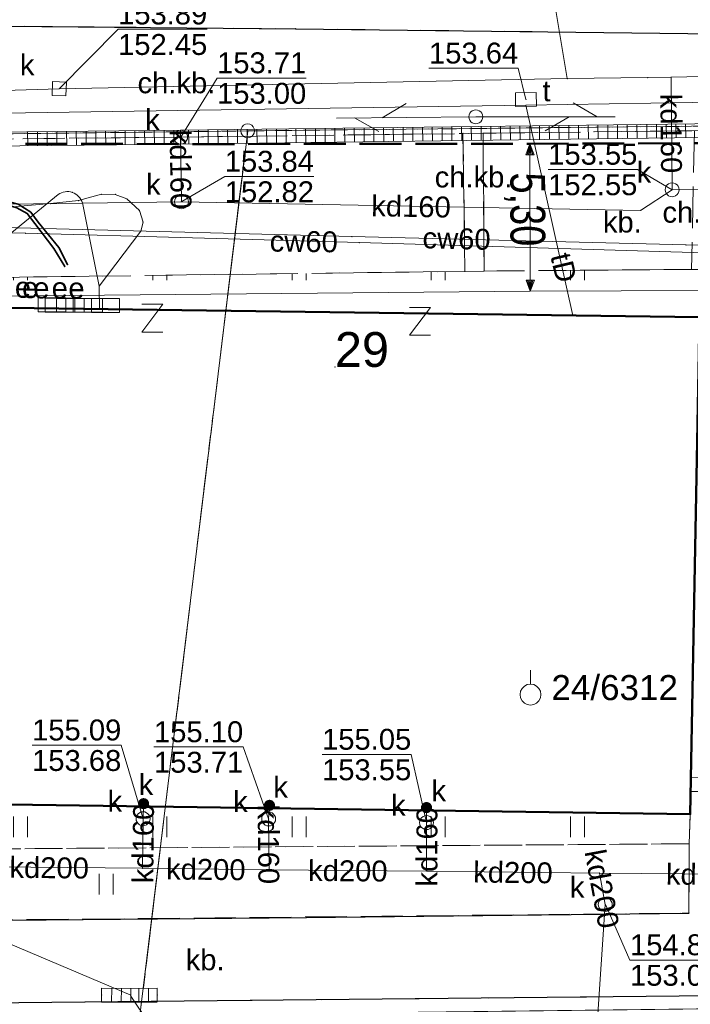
# Model space of a CAD drawing. Header units: metres. Extents: x 6492566 to 6492823, y 5613584 to 5613735.
# Tile 27 of 32: x 6492758 to 6492782, y 5613672 to 5613707. Entities that reach past the tile are written whole.
import ezdxf
from ezdxf.enums import TextEntityAlignment as Align

# ---------------------------------------------------------------- set-up
doc = ezdxf.new("R2010")
doc.units = ezdxf.units.M
for name, pattern in [('L_0_06', [2, 1.5, -0.5]), ('L_0_3D', [0]), ('L_2_17', [0]), ('PRZER1-1', [2, 1, -1]), ('PRZER2-1', [3, 2, -1]), ('PRZER3-1', [4, 3, -1])]:
    doc.linetypes.add(name, pattern=pattern)
doc.layers.get('0').update_dxf_attribs({"linetype": 'CONTINUOUS', "lineweight": 18, "true_color": 0x000000})
for name, color, linetype, lineweight in [('GEPADR', 7, 'CONTINUOUS', 18), ('GEPADR_O', 7, 'CONTINUOUS', 18), ('GEPPGD', 7, 'CONTINUOUS', 18), ('GEPPHC', 7, 'CONTINUOUS', 18), ('GESBLO', 7, 'CONTINUOUS', 18), ('GESBZO', 7, 'CONTINUOUS', 50), ('GESDZI', 7, 'CONTINUOUS', 18), ('GSLKRW', 7, 'CONTINUOUS', 25), ('GSPPPK', 7, 'CONTINUOUS', 18), ('GSPPPK_O', 7, 'CONTINUOUS', 18), ('GSPPRB', 7, 'CONTINUOUS', 18), ('GSSBWI', 7, 'PRZER2-1', 18), ('GSSKOD', 7, 'PRZER2-1', 18), ('GSSKOD_O', 7, 'PRZER2-1', 18), ('GSSOTW', 7, 'PRZER3-1', 18), ('GSSOTW_O', 7, 'PRZER3-1', 18), ('GSSUTR', 7, 'PRZER2-1', 18), ('GULLOB', 7, 'CONTINUOUS', 35), ('GUPISN', 7, 'PRZER1-1', 18), ('GUPIWZ', 7, 'CONTINUOUS', 18), ('GUPIWZ_O', 7, 'CONTINUOUS', 18), ('GUPPRZ', 7, 'CONTINUOUS', 18), ('GUPPRZ_O', 7, 'CONTINUOUS', 18)]:
    doc.layers.add(name, color=color, linetype=linetype, lineweight=lineweight)
for name, color, linetype, lineweight, true_color in [('GESUZY', 7, 'PRZER1-1', 18, 0x008000), ('GULCPR', 7, 'CONTINUOUS', 18, 0xd200d2), ('GULCPR_O', 7, 'CONTINUOUS', 18, 0xd200d2), ('GULEPR', 1, 'CONTINUOUS', 18, 0xff0000), ('GULKDK', 7, 'CONTINUOUS', 18, 0x803300), ('GULKPR', 7, 'CONTINUOUS', 18, 0x803300), ('GULKPR_O', 7, 'CONTINUOUS', 18, 0x803300), ('GULTPR', 7, 'CONTINUOUS', 18, 0xff9100), ('GULTPR_O', 7, 'CONTINUOUS', 18, 0xff9100), ('GUPKSD', 7, 'CONTINUOUS', 18, 0x803300), ('GUPKSD_O', 7, 'CONTINUOUS', 18, 0x803300), ('GUPKUT', 7, 'CONTINUOUS', 18, 0x803300), ('GUPKUT_O', 7, 'CONTINUOUS', 18, 0x803300), ('GUPTLT', 7, 'CONTINUOUS', 18, 0xff9100), ('mpzp_dodatkowe_miary', 7, 'L_0_3D', 18, 0xd2691e), ('mpzp_linia_zabudowy_nieprzekraczalna', 7, 'L_2_17', 18, 0xd2691e), ('mpzp_linie_rozgraniczajace', 7, 'L_0_06', 50, 0xd2691e), ('SUES', 1, 'CONTINUOUS', 18, 0xff0000), ('SUES_O', 1, 'CONTINUOUS', 18, 0xff0000)]:
    doc.layers.add(name, color=color, linetype=linetype, lineweight=lineweight, true_color=true_color)
doc.styles.add('Arial', font='Arial.ttf')
doc.styles.add('GEO-INFO', font='Arial')
doc.linetypes.add('L_2_17_SHX', pattern='A,0,-0.25,[5,mdcp Biasa 06 III 2025.shx,S=0.05,R=0,X=0,Y=0],-0.5,[6,mdcp Biasa 06 III 2025.shx,S=0.05,R=0,X=0,Y=0],-0.5,[7,mdcp Biasa 06 III 2025.shx,S=0.05,R=0,X=0,Y=0],-0.5,[8,mdcp Biasa 06 III 2025.shx,S=0.05,R=0,X=0,Y=0],-0.5,-0.5,-0.5,-0.5,-0.5,-0.25', length=4.5)
pattern_1 = [(90, (6490000, 5610000), (-2.5, 2.5), [0.75, -4.25]), (90, (6490000.5, 5610000), (-2.5, 2.5), [0.75, -4.25])]

# ---------------------------------------------------------------- blocks, each defined once
blk = doc.blocks.new('L_0_3D_1')
at = {"color": 0, "linetype": 'Continuous', "lineweight": 13, "flags": 128}
for points in [[(0, 0), (0.8, 0.3)], [(0, 0), (0.8, 0.2)], [(0, 0), (0.8, 0.1)], [(0, 0), (1.2, 0)], [(0, 0), (0.8, -0.3)], [(0, 0), (0.8, -0.2)], [(0, 0), (0.8, -0.1)], [(0.8, 0.3), (0.8, -0.3)]]:
    blk.add_lwpolyline(points, dxfattribs=at)
blk = doc.blocks.new('L_0_3D_2')
at = {"color": 0, "linetype": 'Continuous', "lineweight": 13, "flags": 128}
for points in [[(0, 0), (0.8, 0.3)], [(0, 0), (0.8, 0.2)], [(0, 0), (0.8, 0.1)], [(1.2, 0), (0, 0)], [(0, 0), (0.8, -0.3)], [(0, 0), (0.8, -0.2)], [(0, 0), (0.8, -0.1)], [(0.8, -0.3), (0.8, 0.3)]]:
    blk.add_lwpolyline(points, dxfattribs=at)
blk = doc.blocks.new('SOPGM')
at = {"color": 0}
blk.add_lwpolyline([(0, 1.75), (0, 0.75)], dxfattribs=at)
blk.add_lwpolyline([(0, 0.75), (0.231763, 0.713292), (0.440839, 0.606763), (0.606763, 0.440839), (0.713292, 0.231763), (0.75, 0), (0.713292, -0.231763), (0.606763, -0.440839), (0.440839, -0.606763), (0.231763, -0.713292), (0, -0.75), (-0.231763, -0.713292), (-0.440839, -0.606763), (-0.606763, -0.440839), (-0.713292, -0.231763), (-0.75, 0), (-0.713292, 0.231763), (-0.606763, 0.440839), (-0.440839, 0.606763), (-0.231763, 0.713292)], close=True, dxfattribs=at)
blk = doc.blocks.new('EPPHC')
at = {"color": 0}
blk.add_lwpolyline([(-0.75, 1), (0.75, 1), (-0.75, -1), (0.75, -1)], dxfattribs=at)
blk = doc.blocks.new('KWADRAT_NIEPRZEZR')
at = {"color": 0}
blk.add_lwpolyline([(-0.5, -0.5), (0.5, -0.5), (0.5, 0.5), (-0.5, 0.5)], close=True, dxfattribs=at)
blk = doc.blocks.new('POINT')
at = {"color": 0}
blk.add_point((0, 0), dxfattribs=at)
blk = doc.blocks.new('PROSTOKAT1_5-1_PELNY')
at = {"color": 0}
blk.add_lwpolyline([(0.75, -0.5), (-0.75, -0.5), (-0.75, 0.5), (0.75, 0.5)], close=True, dxfattribs=at)
blk = doc.blocks.new('OKRAG_PELNY')
at = {"color": 0}
blk.add_lwpolyline([(0, 0.5), (0.12941, 0.482963), (0.25, 0.433013), (0.353553, 0.353553), (0.433013, 0.25), (0.482963, 0.12941), (0.5, 0), (0.482963, -0.12941), (0.433013, -0.25), (0.353553, -0.353553), (0.25, -0.433013), (0.12941, -0.482963), (0, -0.5), (-0.12941, -0.482963), (-0.25, -0.433013), (-0.353553, -0.353553), (-0.433013, -0.25), (-0.482963, -0.12941), (-0.5, 0), (-0.482963, 0.12941), (-0.433013, 0.25), (-0.353553, 0.353553), (-0.25, 0.433013), (-0.12941, 0.482963)], close=True, dxfattribs=at)
blk = doc.blocks.new('SUPT01_1')
at = {"color": 0}
for points in [[(6.982163, 1), (8.714214, 0)], [(0, 0), (10, 0)], [(6.714214, 0), (4.982163, -1)]]:
    blk.add_lwpolyline(points, dxfattribs=at)
blk = doc.blocks.new('KOLO')
blk.add_hatch(color=0).paths.add_polyline_path([(-0.5, 0), (-0.482963, -0.12941), (-0.433013, -0.25), (-0.353553, -0.353553), (-0.25, -0.433013), (-0.12941, -0.482963), (0, -0.5), (0.12941, -0.482963), (0.25, -0.433013), (0.353553, -0.353553), (0.433013, -0.25), (0.482963, -0.12941), (0.5, 0), (0.482963, 0.12941), (0.433013, 0.25), (0.353553, 0.353553), (0.25, 0.433013), (0.12941, 0.482963), (0, 0.5), (-0.12941, 0.482963), (-0.25, 0.433013), (-0.353553, 0.353553), (-0.433013, 0.25), (-0.482963, 0.12941)])
blk = doc.blocks.new('PION_C')
at = {"color": 0}
blk.add_lwpolyline([(0, 0.5), (0, -0.5)], dxfattribs=at)
blk = doc.blocks.new('SPTRW')
at = {"color": 0}
for points in [[(-0.51332, 0.7233), (-0.51332, -0.7767)], [(0.48668, -0.7767), (0.48668, 0.7233)]]:
    blk.add_lwpolyline(points, dxfattribs=at)
blk = doc.blocks.new('BUIB10')
at = {"color": 0}
blk.add_lwpolyline([(0, 0), (0.703058, 0.711133), (-0.008075, 1.414191), (-0.711133, 0.703058)], close=True, dxfattribs=at)
blk = doc.blocks.new('EPPGS')
at = {"color": 0}
blk.add_lwpolyline([(0, 0.5), (0.154508, 0.475528), (0.293893, 0.404508), (0.404508, 0.293893), (0.475528, 0.154508), (0.5, 0), (0.475528, -0.154508), (0.404508, -0.293893), (0.293893, -0.404508), (0.154508, -0.475528), (0, -0.5), (-0.154508, -0.475528), (-0.293893, -0.404508), (-0.404508, -0.293893), (-0.475528, -0.154508), (-0.5, 0), (-0.475528, 0.154508), (-0.404508, 0.293893), (-0.293893, 0.404508), (-0.154508, 0.475528)], close=True, dxfattribs=at)
blk = doc.blocks.new('D_GUPESE1')
at = {"color": 0}
blk.add_lwpolyline([(-0.5, -0.25), (-0.5, 0.25), (0.5, 0.25), (0.5, -0.25)], close=True, dxfattribs=at)

msp = doc.modelspace()

# ---------------------------------------------------------------- hatches: boundary and pattern name
at = {"layer": 'GSSUTR', "linetype": 'Continuous', "lineweight": 18}
h = msp.add_hatch(dxfattribs=at)
h.set_pattern_fill('PTTU04', scale=0.5, style=0)
h.set_pattern_definition(pattern_1)
h.paths.add_polyline_path([(6492782.34, 5613692.78), (6492782.45, 5613697.89), (6492781.85, 5613697.89), (6492774.4, 5613697.83), (6492773.71, 5613697.82), (6492739.87, 5613697.38), (6492739.84, 5613702.39), (6492739.19, 5613702.38), (6492739.26, 5613695.49), (6492740.5, 5613695.46), (6492740.53, 5613696.74), (6492782.137, 5613696.176), (6492782.059, 5613692.073), (6492786.96, 5613692.04), (6492786.66, 5613679.02), (6492787.06, 5613679.01), (6492787.32, 5613692.73)], flags=0)
h = msp.add_hatch(dxfattribs=at)
h.set_pattern_fill('PTTU04', scale=0.5, style=0)
h.set_pattern_definition(pattern_1)
h.paths.add_polyline_path([(6492740.46, 5613678.92), (6492740.56, 5613684.42), (6492739.96, 5613684.43), (6492739.9, 5613676.96), (6492781.76, 5613677.27), (6492781.799, 5613678.331)], flags=0)

# ---------------------------------------------------------------- linework, layer by layer
at = {"layer": 'GESBLO', "color": 7, "linetype": 'Continuous', "lineweight": 18, "elevation": 10.18}
msp.add_lwpolyline([(6492740.53, 5613696.74), (6492782.137, 5613696.176), (6492781.799, 5613678.331), (6492740.46, 5613678.92), (6492740.59, 5613686.32), (6492740.39, 5613686.32), (6492740.41, 5613687.82), (6492740.46, 5613693.23)], close=True, dxfattribs=at)
at = {"layer": 'GESBZO', "color": 7, "linetype": 'Continuous', "lineweight": 50, "elevation": 10.18}
msp.add_lwpolyline([(6492730.54, 5613693.3), (6492740.46, 5613693.23), (6492740.53, 5613696.74), (6492782.137, 5613696.176), (6492781.799, 5613678.331), (6492740.46, 5613678.92), (6492740.59, 5613686.32), (6492740.39, 5613686.32), (6492740.41, 5613687.82), (6492737.39, 5613687.82), (6492737.25, 5613679.08), (6492730.34, 5613679.19)], close=True, dxfattribs=at)
at = {"layer": 'GESDZI', "color": 7, "linetype": 'Continuous', "lineweight": 18, "elevation": 10.22}
msp.add_lwpolyline([(6492712.536, 5613714.767), (6492725.917, 5613714.685), (6492741.368, 5613714.627), (6492753.918, 5613714.581), (6492762.949, 5613714.549), (6492766.656, 5613714.362), (6492778.115, 5613714.246), (6492808.367, 5613714.314), (6492810.011, 5613715.605), (6492811.18, 5613718.894), (6492811.225, 5613714.142), (6492811.34, 5613703.308), (6492795.496, 5613703.173), (6492765.908, 5613702.863), (6492728.986, 5613702.408), (6492725.287, 5613701.965), (6492696.667, 5613701.05)], dxfattribs=at)
for points in [[(6492765.908, 5613702.863), (6492795.496, 5613703.173), (6492792.53, 5613671.46), (6492762.04, 5613671.11)], [(6492728.986, 5613702.408), (6492765.908, 5613702.863), (6492762.04, 5613671.11), (6492758.59, 5613671.09), (6492725.42, 5613670.85)]]:
    msp.add_lwpolyline(points, close=True, dxfattribs=at)
at = {"layer": 'GESUZY', "color": 96, "linetype": 'PRZER1-1', "lineweight": 18, "ltscale": 0.5, "true_color": 0x008000, "elevation": 10.08}
msp.add_lwpolyline([(6492712.536, 5613714.767), (6492725.917, 5613714.685), (6492741.368, 5613714.627), (6492753.918, 5613714.581), (6492762.949, 5613714.549), (6492766.656, 5613714.362), (6492778.115, 5613714.246), (6492808.367, 5613714.314), (6492810.011, 5613715.605), (6492811.18, 5613718.894), (6492811.225, 5613714.142), (6492811.34, 5613703.308), (6492795.496, 5613703.173), (6492765.908, 5613702.863), (6492728.986, 5613702.408), (6492725.287, 5613701.965), (6492696.667, 5613701.05)], dxfattribs=at)
for points in [[(6492765.908, 5613702.863), (6492795.496, 5613703.173), (6492792.53, 5613671.46), (6492762.04, 5613671.11)], [(6492728.986, 5613702.408), (6492765.908, 5613702.863), (6492762.04, 5613671.11), (6492758.59, 5613671.09), (6492725.42, 5613670.85)]]:
    msp.add_lwpolyline(points, close=True, dxfattribs=at)
at = {"layer": 'GSLKRW', "color": 7, "linetype": 'Continuous', "lineweight": 25, "elevation": 10.18}
for points in [[(6492711.18, 5613706.75), (6492718.39, 5613706.8), (6492729.24, 5613706.78), (6492742.9, 5613706.75), (6492767.63, 5613706.53), (6492783.73, 5613706.33), (6492797.15, 5613706.15), (6492808.2, 5613706.21)], [(6492797.15, 5613706.15), (6492796.44, 5613705.86), (6492795.75, 5613705.55), (6492795.02, 5613705.15), (6492794.46, 5613704.79), (6492793.89, 5613704.31), (6492793.35, 5613703.76), (6492792.97, 5613703.17), (6492792.82, 5613702.94), (6492792.66, 5613701.98), (6492792.25, 5613681.05), (6492792.07, 5613671.91), (6492731.61, 5613671.3), (6492726.47, 5613671.25)], [(6492736.89, 5613679.09), (6492736.86, 5613677.64), (6492737, 5613676.91), (6492737.22, 5613676.16), (6492737.76, 5613675.32), (6492738.58, 5613674.71), (6492739.53, 5613674.43), (6492739.97, 5613674.37), (6492768.01, 5613674.62), (6492781.75, 5613674.78)]]:
    msp.add_lwpolyline(points, dxfattribs=at)
at = {"layer": 'GSPPRB', "color": 7, "linetype": 'Continuous', "lineweight": 18}
for p in [(6492767.63, 5613706.53, 10.28), (6492777.383, 5613704.742, 10.28), (6492780.273, 5613704.777, 10.28), (6492781.11, 5613704.79, 10.28), (6492763.5, 5613702.64, 10.28), (6492773.64, 5613702.77, 10.28), (6492774.36, 5613702.78, 10.28), (6492759.101, 5613700.576, 10.28), (6492759.613, 5613700.654, 10.28), (6492760.66, 5613700.59, 10.28), (6492761.15, 5613700.58, 10.28), (6492758.83, 5613700.25, 10.28), (6492759.83, 5613700.36, 10.28), (6492759.971, 5613700.279, 10.28), (6492761.57, 5613700.42, 10.28), (6492757.99, 5613699.9, 10.28), (6492758.12, 5613699.94, 10.28), (6492762.02, 5613700, 10.28), (6492780.02, 5613700.01, 10.28), (6492758.27, 5613699.54, 10.28), (6492758.38, 5613699.59, 10.28), (6492762.15, 5613699.59, 10.28), (6492757.93, 5613699.19, 10.28), (6492762.07, 5613699.26, 10.28), (6492769.65, 5613699.07, 10.28), (6492769.92, 5613698.85, 10.28), (6492781.65, 5613698.77, 10.28), (6492758.95, 5613698.64, 10.28), (6492759.13, 5613698.68, 10.28), (6492759.44, 5613698.06, 10.28), (6492759.34, 5613697.99, 10.28), (6492773.71, 5613697.82, 10.28), (6492774.4, 5613697.83, 10.28), (6492760.575, 5613697.291, 10.28), (6492760.582, 5613696.468, 10.28), (6492777.579, 5613696.238, 10.28), (6492781.799, 5613678.331, 10.28), (6492781.76, 5613677.27, 10.28), (6492762.13, 5613676.39, 10.28), (6492766.68, 5613676.34, 10.28), (6492772.33, 5613676.29, 10.28), (6492778.54, 5613676.22, 10.28), (6492781.75, 5613674.78, 10.28), (6492768.01, 5613674.62, 10.28), (6492760.66, 5613671.84, 10.28), (6492761.71, 5613671.83, 10.28), (6492762.66, 5613671.84, 10.28)]:
    msp.add_point(p, dxfattribs=at)
at = {"layer": 'GSSKOD', "color": 7, "linetype": 'PRZER2-1', "lineweight": 18, "ltscale": 0.5, "elevation": 10.18}
for points in [[(6492742.9, 5613706.75), (6492767.63, 5613706.53), (6492783.73, 5613706.33), (6492784.32, 5613706.14), (6492784.83, 5613705.93), (6492785.44, 5613705.63), (6492785.96, 5613705.3), (6492786.4, 5613704.9), (6492786.78, 5613704.49), (6492787.2, 5613703.78), (6492787.51, 5613703.12), (6492787.51, 5613702.94), (6492786.83, 5613702.93), (6492763.5, 5613702.64), (6492739.19, 5613702.38), (6492739.19, 5613702.56), (6492739.35, 5613703.38), (6492739.57, 5613703.97), (6492739.84, 5613704.48), (6492740.24, 5613705.04), (6492740.71, 5613705.56), (6492741.32, 5613705.98), (6492742.01, 5613706.33)], [(6492773.71, 5613697.82), (6492774.4, 5613697.83), (6492774.36, 5613702.78), (6492773.64, 5613702.77)]]:
    msp.add_lwpolyline(points, close=True, dxfattribs=at)
at = {"layer": 'GSSOTW', "color": 7, "linetype": 'PRZER3-1', "lineweight": 18, "ltscale": 0.5, "elevation": 10.18}
for points in [[(6492739.87, 5613697.38), (6492739.84, 5613702.39), (6492763.5, 5613702.64), (6492773.64, 5613702.77), (6492773.71, 5613697.82)], [(6492774.36, 5613702.78), (6492781.95, 5613702.87), (6492781.85, 5613697.89), (6492774.4, 5613697.83)]]:
    msp.add_lwpolyline(points, close=True, dxfattribs=at)
msp.add_lwpolyline([(6492792.07, 5613671.91), (6492731.61, 5613671.3), (6492731.65, 5613674.97), (6492731.68, 5613677.47), (6492731.7, 5613679.17), (6492736.89, 5613679.09), (6492736.86, 5613677.64), (6492737, 5613676.91), (6492737.22, 5613676.16), (6492737.76, 5613675.32), (6492738.58, 5613674.71), (6492739.53, 5613674.43), (6492739.97, 5613674.37), (6492781.75, 5613674.78), (6492781.76, 5613677.27), (6492781.799, 5613678.331), (6492781.814, 5613679.15)], dxfattribs=at)
at = {"layer": 'GSSUTR', "color": 7, "linetype": 'PRZER2-1', "lineweight": 18, "ltscale": 0.5, "elevation": 10.1}
for points in [[(6492739.84, 5613702.39), (6492739.19, 5613702.38), (6492739.26, 5613695.49), (6492740.5, 5613695.46), (6492740.53, 5613696.74), (6492782.137, 5613696.176), (6492782.059, 5613692.073), (6492786.96, 5613692.04), (6492786.66, 5613679.02), (6492787.06, 5613679.01), (6492787.32, 5613692.73), (6492782.34, 5613692.78), (6492782.45, 5613697.89), (6492781.85, 5613697.89), (6492774.4, 5613697.83), (6492773.71, 5613697.82), (6492739.87, 5613697.38)], [(6492740.56, 5613684.42), (6492739.96, 5613684.43), (6492739.9, 5613676.96), (6492781.76, 5613677.27), (6492781.799, 5613678.331), (6492740.46, 5613678.92)], [(6492739.9, 5613676.96), (6492739.97, 5613674.37), (6492768.01, 5613674.62), (6492781.75, 5613674.78), (6492781.76, 5613677.27)]]:
    msp.add_lwpolyline(points, close=True, dxfattribs=at)
at = {"layer": 'GULCPR', "color": 212, "linetype": 'Continuous', "lineweight": 18, "true_color": 0xd200d2, "elevation": 10.14}
for points in [[(6492789.94, 5613691.01), (6492788.94, 5613691.05), (6492788.98, 5613692.05), (6492789.18, 5613697.58), (6492789.21, 5613698.58), (6492788.21, 5613698.61), (6492781.65, 5613698.77), (6492769.65, 5613699.07), (6492757.65, 5613699.38), (6492745.65, 5613699.68), (6492744.65, 5613699.7), (6492744.64, 5613698.7), (6492744.612, 5613696.685)], [(6492789.57, 5613690.85), (6492788.57, 5613690.88), (6492788.6, 5613691.88), (6492788.79, 5613697.3), (6492788.82, 5613698.3), (6492787.82, 5613698.33), (6492781.91, 5613698.5), (6492769.92, 5613698.85), (6492757.93, 5613699.19), (6492745.93, 5613699.34), (6492744.93, 5613699.35), (6492744.91, 5613698.35), (6492744.883, 5613696.681)]]:
    msp.add_lwpolyline(points, dxfattribs=at)
at = {"layer": 'GULEPR', "color": 1, "linetype": 'Continuous', "lineweight": 18, "true_color": 0xff0000, "elevation": 10.14}
msp.add_lwpolyline([(6492722.147, 5613706.3), (6492727.087, 5613706.357), (6492733.932, 5613706.347), (6492738.894, 5613702.905), (6492740.063, 5613701.355, 0.173664), (6492742.295, 5613699.738), (6492745.039, 5613698.95), (6492746.411, 5613698.674), (6492756.049, 5613698.713, 0.230561), (6492757.309, 5613699.112), (6492759.101, 5613700.576, -0.520986), (6492759.971, 5613700.279), (6492760.575, 5613697.291), (6492760.582, 5613696.468)], format="xyb", dxfattribs=at)
msp.add_lwpolyline([(6492738.86, 5613703.39), (6492739.13, 5613703.06), (6492742.17, 5613700.28), (6492742.68, 5613699.97), (6492743.26, 5613699.92), (6492755.83, 5613699.99), (6492758.83, 5613700.25), (6492759.83, 5613700.36), (6492760.66, 5613700.59), (6492761.15, 5613700.58), (6492761.57, 5613700.42), (6492762.02, 5613700), (6492762.15, 5613699.59), (6492762.07, 5613699.26), (6492760.575, 5613697.291)], dxfattribs=at)
at = {"layer": 'GULKDK', "color": 36, "linetype": 'Continuous', "lineweight": 18, "true_color": 0x803300, "elevation": 10.14}
for points in [[(6492739.187, 5613702.63), (6492763.497, 5613702.89), (6492786.827, 5613703.18), (6492787.506, 5613703.19)], [(6492739.193, 5613702.13), (6492763.503, 5613702.39), (6492786.833, 5613702.68), (6492787.514, 5613702.69)], [(6492760.662, 5613672.09), (6492761.71, 5613672.08), (6492762.657, 5613672.09)], [(6492760.658, 5613671.59), (6492761.71, 5613671.58), (6492762.663, 5613671.59)]]:
    msp.add_lwpolyline(points, dxfattribs=at)
at = {"layer": 'GULKPR', "color": 36, "linetype": 'Continuous', "lineweight": 18, "true_color": 0x803300, "elevation": 10.14}
for points in [[(6492777.383, 5613704.742), (6492774.062, 5613724.646), (6492776.186, 5613732.207)], [(6492759.14, 5613704.376), (6492777.383, 5613704.742), (6492780.273, 5613704.777), (6492781.11, 5613704.79), (6492813.096, 5613705.478), (6492816.064, 5613705.443)], [(6492781.15, 5613700.75), (6492781.11, 5613704.79)], [(6492651.892, 5613701.186), (6492653.57, 5613701.233), (6492666.825, 5613701.618), (6492681.882, 5613701.923), (6492708.786, 5613702.847), (6492759.14, 5613704.376)], [(6492763.5, 5613702.64), (6492763.53, 5613700.32)], [(6492763.53, 5613700.32), (6492780.02, 5613700.01), (6492781.15, 5613700.75)], [(6492787.38, 5613700.52), (6492787.12, 5613700.79), (6492781.15, 5613700.75)], [(6492739.58, 5613699.99), (6492763.53, 5613700.32)], [(6492762.17, 5613678.71), (6492762.15, 5613678.17), (6492762.13, 5613676.39)], [(6492766.69, 5613678.65), (6492766.66, 5613678.16), (6492766.68, 5613676.34)], [(6492772.33, 5613678.57), (6492772.33, 5613678.03), (6492772.33, 5613676.29)], [(6492786.92, 5613677.03), (6492786.17, 5613676.15), (6492778.54, 5613676.22)], [(6492761.71, 5613671.83), (6492750.69, 5613676.5)], [(6492755.43, 5613676.46), (6492762.13, 5613676.39)], [(6492762.13, 5613676.39), (6492766.68, 5613676.34)], [(6492766.68, 5613676.34), (6492772.33, 5613676.29)], [(6492772.33, 5613676.29), (6492778.54, 5613676.22)], [(6492778.75, 5613675.09), (6492778.54, 5613676.22)], [(6492778.75, 5613675.09), (6492778.172, 5613666.496), (6492776.943, 5613655.102), (6492776.887, 5613654.584)]]:
    msp.add_lwpolyline(points, dxfattribs=at)
at = {"layer": 'GULLOB', "color": 7, "linetype": 'Continuous', "lineweight": 35, "elevation": 10.12}
for points in [[(6492738.93, 5613703.46), (6492742.2, 5613700.35), (6492742.67, 5613700.07), (6492743.26, 5613700.01), (6492755.86, 5613700.1), (6492757.12, 5613700.26), (6492757.62, 5613700.1), (6492757.99, 5613699.9), (6492758.27, 5613699.54), (6492758.95, 5613698.64), (6492759.34, 5613697.99)], [(6492739.02, 5613703.51), (6492742.26, 5613700.45), (6492742.68, 5613700.19), (6492743.26, 5613700.12), (6492755.86, 5613700.21), (6492757.12, 5613700.37), (6492757.66, 5613700.23), (6492758.12, 5613699.94), (6492758.38, 5613699.59), (6492759.13, 5613698.68), (6492759.44, 5613698.06)]]:
    msp.add_lwpolyline(points, dxfattribs=at)
at = {"layer": 'GULTPR', "color": 30, "linetype": 'Continuous', "lineweight": 18, "true_color": 0xff9100, "elevation": 10.14}
for points in [[(6492651.902, 5613700.455), (6492662.881, 5613700.773), (6492663.744, 5613700.715), (6492699.661, 5613702.552), (6492704.483, 5613702.565), (6492732.923, 5613703.125), (6492775.896, 5613703.786), (6492808.811, 5613704.316), (6492809.786, 5613704.239), (6492814.389, 5613703.119), (6492816.121, 5613703.11)], [(6492775.896, 5613703.786), (6492777.579, 5613696.238)]]:
    msp.add_lwpolyline(points, dxfattribs=at)
at = {"layer": 'GUPPRZ_O', "color": 36, "linetype": 'Continuous', "lineweight": 9, "true_color": 0x803300, "elevation": 10.8, "flags": 128}
for points in [[(6492764.455, 5613706.511), (6492761.252, 5613706.511), (6492759.14, 5613704.376)], [(6492761.252, 5613706.511), (6492764.455, 5613706.511)], [(6492768.01, 5613704.758), (6492764.807, 5613704.758), (6492763.502, 5613702.635)], [(6492764.807, 5613704.758), (6492768.01, 5613704.758)], [(6492768.288, 5613701.225), (6492765.084, 5613701.225), (6492763.541, 5613700.329)], [(6492765.084, 5613701.225), (6492768.288, 5613701.225)], [(6492776.698, 5613701.477), (6492779.902, 5613701.477), (6492781.147, 5613700.751)], [(6492776.698, 5613701.477), (6492779.902, 5613701.477)], [(6492758.165, 5613680.808), (6492761.368, 5613680.808), (6492762.15, 5613678.17)], [(6492758.165, 5613680.808), (6492761.368, 5613680.808)], [(6492762.543, 5613680.745), (6492765.747, 5613680.745), (6492766.66, 5613678.16)], [(6492762.543, 5613680.745), (6492765.747, 5613680.745)], [(6492768.578, 5613680.474), (6492771.782, 5613680.474), (6492772.33, 5613678.03)], [(6492768.578, 5613680.474), (6492771.782, 5613680.474)], [(6492782.84, 5613673.097), (6492779.637, 5613673.097), (6492778.764, 5613675.065)], [(6492779.637, 5613673.097), (6492782.84, 5613673.097)], [(6492766.231, 5613669.832), (6492763.028, 5613669.832), (6492761.714, 5613671.8)]]:
    msp.add_lwpolyline(points, dxfattribs=at)
at = {"layer": 'GUPPRZ_O', "color": 30, "linetype": 'Continuous', "lineweight": 9, "true_color": 0xff9100, "elevation": 10.8, "flags": 128}
msp.add_lwpolyline([(6492772.419, 5613705.113), (6492775.622, 5613705.113), (6492775.9, 5613703.99)], dxfattribs=at)
at = {"layer": 'mpzp_dodatkowe_miary', "linetype": 'CONTINUOUS', "lineweight": 18}
msp.add_line((6492776.054, 5613697.103), (6492776.043, 5613702.403), dxfattribs=at)
at = {"layer": 'mpzp_linia_zabudowy_nieprzekraczalna', "linetype": 'CONTINUOUS', "lineweight": 18}
for p, q in [((6492776.054, 5613697.103), (6492730.35, 5613696.68)), ((6492805.246, 5613697.208), (6492776.054, 5613697.103))]:
    msp.add_line(p, q, dxfattribs=at)
at = {"layer": 'mpzp_linia_zabudowy_nieprzekraczalna', "linetype": 'L_2_17_SHX', "lineweight": 18}
for p, q in [((6492776.054, 5613697.103), (6492730.35, 5613696.68)), ((6492805.246, 5613697.208), (6492776.054, 5613697.103))]:
    msp.add_line(p, q, dxfattribs=at)
at = {"layer": 'mpzp_linie_rozgraniczajace', "lineweight": 50, "flags": 128}
msp.add_lwpolyline([(6492795.429, 5613702.456), (6492776.043, 5613702.403), (6492765.78, 5613702.39), (6492728.986, 5613702.408)], dxfattribs=at)

# ---------------------------------------------------------------- block references
at = {"layer": 'GEPADR', "color": 7, "lineweight": 18}
msp.add_blockref('POINT', (6492769.04, 5613694.39, 10.28), dxfattribs=at)
at = {"layer": 'GEPPGD', "color": 7, "lineweight": 18, "xscale": 0.5, "yscale": 0.5}
msp.add_blockref('EPPGS', (6492765.908, 5613702.863, 10.24), dxfattribs=at)
at = {"layer": 'GEPPHC', "color": 7, "lineweight": 18, "xscale": 0.5, "yscale": 0.5}
for p in [(6492762.487, 5613696.142, 10.24), (6492772.096, 5613696.024, 10.24)]:
    msp.add_blockref('EPPHC', p, dxfattribs=at)
at = {"layer": 'GSPPPK', "color": 7, "lineweight": 18, "xscale": 0.5, "yscale": 0.5}
msp.add_blockref('SOPGM', (6492776.065, 5613682.627, 10.36), dxfattribs=at)
at = {"layer": 'GSSBWI', "color": 7, "lineweight": 18, "xscale": 0.5, "yscale": 0.5, "rotation": 313.6886144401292}
msp.add_blockref('BUIB10', (6492781.814, 5613679.15, 10.19), dxfattribs=at)
at = {"layer": 'GSSUTR', "color": 7, "lineweight": 18, "xscale": 0.5, "yscale": 0.5}
msp.add_blockref('SPTRW', (6492760.83, 5613675.835, 10.1), dxfattribs=at)
at = {"layer": 'GULKDK', "color": 36, "lineweight": 18, "true_color": 0x803300, "yscale": 0.5}
for p, xscale, rotation in [((6492768.691, 5613702.705, 10.14), 0.5, 0.712169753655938), ((6492769.04, 5613702.709, 10.14), 0.5, 0.712169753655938), ((6492769.39, 5613702.713, 10.14), 0.5, 0.712169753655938), ((6492769.74, 5613702.718, 10.14), 0.5, 0.712169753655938), ((6492770.09, 5613702.722, 10.14), 0.5, 0.712169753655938), ((6492770.44, 5613702.726, 10.14), 0.5, 0.712169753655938), ((6492770.79, 5613702.731, 10.14), 0.5, 0.712169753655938), ((6492771.14, 5613702.735, 10.14), 0.5, 0.712169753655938), ((6492771.49, 5613702.739, 10.14), 0.5, 0.712169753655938), ((6492771.84, 5613702.744, 10.14), 0.5, 0.712169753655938), ((6492772.19, 5613702.748, 10.14), 0.5, 0.712169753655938), ((6492772.54, 5613702.752, 10.14), 0.5, 0.712169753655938), ((6492772.89, 5613702.757, 10.14), 0.5, 0.712169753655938), ((6492773.24, 5613702.761, 10.14), 0.5, 0.712169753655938), ((6492773.59, 5613702.765, 10.14), 0.5, 0.712169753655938), ((6492773.94, 5613702.77, 10.14), 0.5, 0.712169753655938), ((6492774.29, 5613702.774, 10.14), 0.5, 0.712169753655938), ((6492774.64, 5613702.778, 10.14), 0.5, 0.712169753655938), ((6492774.99, 5613702.783, 10.14), 0.5, 0.712169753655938), ((6492775.34, 5613702.787, 10.14), 0.5, 0.712169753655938), ((6492775.69, 5613702.792, 10.14), 0.5, 0.712169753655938), ((6492776.04, 5613702.796, 10.14), 0.5, 0.712169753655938), ((6492776.39, 5613702.8, 10.14), 0.5, 0.712169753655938), ((6492776.74, 5613702.805, 10.14), 0.5, 0.712169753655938), ((6492777.09, 5613702.809, 10.14), 0.5, 0.712169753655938), ((6492777.44, 5613702.813, 10.14), 0.5, 0.712169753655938), ((6492777.79, 5613702.818, 10.14), 0.5, 0.712169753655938), ((6492778.14, 5613702.822, 10.14), 0.5, 0.712169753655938), ((6492778.49, 5613702.826, 10.14), 0.5, 0.712169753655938), ((6492778.84, 5613702.831, 10.14), 0.5, 0.712169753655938), ((6492779.19, 5613702.835, 10.14), 0.5, 0.712169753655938), ((6492779.54, 5613702.839, 10.14), 0.5, 0.712169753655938), ((6492779.89, 5613702.844, 10.14), 0.5, 0.712169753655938), ((6492780.24, 5613702.848, 10.14), 0.5, 0.712169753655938), ((6492780.59, 5613702.852, 10.14), 0.5, 0.712169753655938), ((6492780.94, 5613702.857, 10.14), 0.5, 0.712169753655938), ((6492781.29, 5613702.861, 10.14), 0.5, 0.712169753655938), ((6492781.639, 5613702.865, 10.14), 0.5, 0.712169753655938), ((6492758.007, 5613702.581, 10.14), 0.5, 0.612765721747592), ((6492758.357, 5613702.585, 10.14), 0.5, 0.612765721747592), ((6492758.707, 5613702.589, 10.14), 0.5, 0.612765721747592), ((6492759.057, 5613702.592, 10.14), 0.5, 0.612765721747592), ((6492759.407, 5613702.596, 10.14), 0.5, 0.612765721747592), ((6492759.757, 5613702.6, 10.14), 0.5, 0.612765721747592), ((6492760.107, 5613702.604, 10.14), 0.5, 0.612765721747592), ((6492760.457, 5613702.607, 10.14), 0.5, 0.612765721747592), ((6492760.807, 5613702.611, 10.14), 0.5, 0.612765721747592), ((6492761.157, 5613702.615, 10.14), 0.5, 0.612765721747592), ((6492761.507, 5613702.619, 10.14), 0.5, 0.612765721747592), ((6492761.857, 5613702.622, 10.14), 0.5, 0.612765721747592), ((6492762.207, 5613702.626, 10.14), 0.5, 0.612765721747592), ((6492762.557, 5613702.63, 10.14), 0.5, 0.612765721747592), ((6492762.907, 5613702.634, 10.14), 0.5, 0.612765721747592), ((6492763.257, 5613702.637, 10.14), 0.5, 0.612765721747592), ((6492763.5, 5613702.64, 10.14), 0.4999999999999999, 0.66246773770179), ((6492763.791, 5613702.644, 10.14), 0.5, 0.712169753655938), ((6492764.141, 5613702.648, 10.14), 0.5, 0.712169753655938), ((6492764.491, 5613702.652, 10.14), 0.5, 0.712169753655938), ((6492764.841, 5613702.657, 10.14), 0.5, 0.712169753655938), ((6492765.191, 5613702.661, 10.14), 0.5, 0.712169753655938), ((6492765.541, 5613702.665, 10.14), 0.5, 0.712169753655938), ((6492765.891, 5613702.67, 10.14), 0.5, 0.712169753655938), ((6492766.241, 5613702.674, 10.14), 0.5, 0.712169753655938), ((6492766.591, 5613702.678, 10.14), 0.5, 0.712169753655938), ((6492766.941, 5613702.683, 10.14), 0.5, 0.712169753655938), ((6492767.291, 5613702.687, 10.14), 0.5, 0.712169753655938), ((6492767.641, 5613702.691, 10.14), 0.5, 0.712169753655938), ((6492767.991, 5613702.696, 10.14), 0.5, 0.712169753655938), ((6492768.341, 5613702.7, 10.14), 0.5, 0.712169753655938), ((6492760.66, 5613671.84, 10.14), 0.5, 359.454342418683), ((6492761.023, 5613671.837, 10.14), 0.5, 359.454342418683), ((6492761.372, 5613671.833, 10.14), 0.5, 359.454342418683), ((6492761.71, 5613671.83, 10.14), 0.5, 0.028716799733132), ((6492761.998, 5613671.833, 10.14), 0.5, 0.603091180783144), ((6492762.347, 5613671.837, 10.14), 0.5, 0.603091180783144), ((6492762.66, 5613671.84, 10.14), 0.5, 0.6030911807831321)]:
    msp.add_blockref('PION_C', p, dxfattribs=dict(at, xscale=xscale, rotation=rotation))
at = {"layer": 'GUPISN', "color": 7, "lineweight": 18, "xscale": 0.5, "yscale": 0.5}
msp.add_blockref('OKRAG_PELNY', (6492774.1, 5613703.37, 10.16), dxfattribs=at)
at = {"layer": 'GUPIWZ', "color": 7, "lineweight": 18, "yscale": 0.5}
for name, p, xscale, rotation in [('KWADRAT_NIEPRZEZR', (6492759.14, 5613704.376, 10.18), 0.5, 177.9462937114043), ('PROSTOKAT1_5-1_PELNY', (6492775.9, 5613703.99, 10.18), 0.4999999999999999, 0.8744454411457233)]:
    msp.add_blockref(name, p, dxfattribs=dict(at, xscale=xscale, rotation=rotation))
at = {"layer": 'GUPKSD', "color": 36, "lineweight": 18, "true_color": 0x803300, "xscale": 0.5, "yscale": 0.5}
for p in [(6492763.5, 5613702.64, 10.16), (6492781.15, 5613700.75, 10.16), (6492763.53, 5613700.32, 10.16), (6492762.15, 5613678.17, 10.16), (6492766.66, 5613678.16, 10.16), (6492772.33, 5613678.03, 10.16), (6492778.75, 5613675.09, 10.16)]:
    msp.add_blockref('OKRAG_PELNY', p, dxfattribs=at)
at = {"layer": 'GUPKUT', "color": 36, "lineweight": 18, "true_color": 0x803300, "xscale": 0.4, "yscale": 0.4}
for p in [(6492762.17, 5613678.71, 10.16), (6492766.69, 5613678.65, 10.16), (6492772.33, 5613678.57, 10.16)]:
    msp.add_blockref('KOLO', p, dxfattribs=at)
at = {"layer": 'GUPPRZ', "color": 36, "lineweight": 18, "true_color": 0x803300}
for p in [(6492759.14, 5613704.376, 10.16), (6492763.5, 5613702.64, 10.16), (6492781.15, 5613700.75, 10.16), (6492763.53, 5613700.32, 10.16), (6492762.15, 5613678.17, 10.16), (6492766.66, 5613678.16, 10.16), (6492772.33, 5613678.03, 10.16), (6492778.75, 5613675.09, 10.16), (6492761.71, 5613671.83, 10.16)]:
    msp.add_blockref('POINT', p, dxfattribs=at)
at = {"layer": 'GUPPRZ', "color": 30, "lineweight": 18, "true_color": 0xff9100}
msp.add_blockref('POINT', (6492775.9, 5613703.99, 10.16), dxfattribs=at)
at = {"layer": 'GUPTLT', "color": 30, "lineweight": 18, "true_color": 0xff9100, "xscale": 0.5, "yscale": 0.5, "rotation": 180.5670646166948}
msp.add_blockref('SUPT01_1', (6492774.1, 5613703.37, 10.14), dxfattribs=at)
at = {"layer": 'GUPTLT', "color": 30, "lineweight": 18, "true_color": 0xff9100, "xscale": 0.5, "yscale": 0.5}
msp.add_blockref('SUPT01_1', (6492774.1, 5613703.37, 10.14), dxfattribs=at)
at = {"layer": 'mpzp_dodatkowe_miary', "linetype": 'Continuous', "xscale": 0.5, "yscale": 0.5, "zscale": 0.5}
for name, p, rotation in [('L_0_3D_2', (6492776.043, 5613702.403), 270.12), ('L_0_3D_1', (6492776.054, 5613697.103), 90.12)]:
    msp.add_blockref(name, p, dxfattribs=dict(at, rotation=rotation))
at = {"layer": 'SUES', "color": 1, "linetype": 'Continuous', "lineweight": 18}
for p in [(6492758.88, 5613696.62, 10.16), (6492759.14, 5613696.61, 10.16), (6492759.54, 5613696.6, 10.16), (6492760.2, 5613696.6, 10.16), (6492760.8, 5613696.59, 10.16)]:
    msp.add_blockref('D_GUPESE1', p, dxfattribs=at)

# ---------------------------------------------------------------- texts
at = {"layer": 'GEPADR_O', "color": 7, "linetype": 'Continuous', "lineweight": 0, "style": 'GEO-INFO'}
msp.add_text('29', height=1.25, dxfattribs=at).set_placement((6492769.04, 5613694.39, 10.8))
at = {"layer": 'GSPPPK_O', "color": 7, "linetype": 'Continuous', "lineweight": 0, "style": 'GEO-INFO'}
msp.add_text('24/6312', height=0.9, dxfattribs=at).set_placement((6492776.815, 5613682.877, 10.8), align=Align.MIDDLE_LEFT)
at = {"layer": 'GSSKOD_O', "color": 7, "linetype": 'Continuous', "lineweight": 0, "style": 'GEO-INFO'}
for p in [(6492763.35, 5613704.603, 10.8), (6492774.02, 5613701.221, 10.8), (6492782.2, 5613699.956, 10.8)]:
    msp.add_text('ch.kb.', height=0.75, dxfattribs=at).set_placement(p, align=Align.MIDDLE)
at = {"layer": 'GSSOTW_O', "color": 7, "linetype": 'Continuous', "lineweight": 0, "style": 'GEO-INFO'}
for p in [(6492779.362, 5613699.603, 10.8), (6492764.38, 5613673.12, 10.8)]:
    msp.add_text('kb.', height=0.75, dxfattribs=at).set_placement(p, align=Align.MIDDLE)
at = {"layer": 'GULCPR_O', "color": 212, "linetype": 'Continuous', "lineweight": 0, "true_color": 0xd200d2, "style": 'GEO-INFO'}
for rotation, p in [(358.5202, (6492773.411, 5613698.995, 10.8)), (359.2838, (6492767.922, 5613698.892, 10.8))]:
    msp.add_text('cw60', height=0.75, rotation=rotation, dxfattribs=at).set_placement(p, align=Align.MIDDLE)
at = {"layer": 'GULKPR_O', "color": 36, "linetype": 'Continuous', "lineweight": 0, "true_color": 0x803300, "style": 'GEO-INFO'}
for s, rotation, p in [('kd160', 270.5673, (6492781.13, 5613702.77, 10.8)), ('kd160', 270.7409, (6492763.515, 5613701.48, 10.8)), ('kd160', 358.923, (6492771.775, 5613700.165, 10.8)), ('kd160', 89.3563, (6492762.14, 5613677.28, 10.8)), ('kd160', 270.6296, (6492766.67, 5613677.25, 10.8)), ('kd160', 90, (6492772.33, 5613677.16, 10.8)), ('kd200', 359.4014, (6492758.78, 5613676.425, 10.8)), ('kd200', 359.3704, (6492764.405, 5613676.365, 10.8)), ('kd200', 359.493, (6492769.505, 5613676.315, 10.8)), ('kd200', 359.3542, (6492775.435, 5613676.255, 10.8)), ('kd200', 280.5278, (6492778.645, 5613675.655, 10.8)), ('kd200', 359.4744, (6492782.355, 5613676.185, 10.8))]:
    msp.add_text(s, height=0.75, rotation=rotation, dxfattribs=at).set_placement(p, align=Align.MIDDLE)
at = {"layer": 'GULTPR_O', "color": 30, "linetype": 'Continuous', "lineweight": 0, "true_color": 0xff9100, "style": 'GEO-INFO'}
msp.add_text('tD', height=0.75, rotation=283.3643, dxfattribs=at).set_placement((6492777.254, 5613697.953, 10.8), align=Align.MIDDLE)
at = {"layer": 'GUPIWZ_O', "color": 7, "linetype": 'Continuous', "lineweight": 0, "style": 'GEO-INFO'}
for s, p in [('k', (6492758.251, 5613704.858, 10.8)), ('t', (6492776.785, 5613703.925, 10.8))]:
    msp.add_text(s, height=0.75, dxfattribs=at).set_placement(p, align=Align.RIGHT)
at = {"layer": 'GUPKSD_O', "color": 36, "linetype": 'Continuous', "lineweight": 0, "true_color": 0x803300, "style": 'GEO-INFO'}
for p in [(6492762.75, 5613702.89, 10.8), (6492780.4, 5613701, 10.8), (6492762.78, 5613700.57, 10.8), (6492761.4, 5613678.42, 10.8), (6492765.91, 5613678.41, 10.8), (6492771.58, 5613678.28, 10.8), (6492778, 5613675.34, 10.8)]:
    msp.add_text('k', height=0.75, dxfattribs=at).set_placement(p, align=Align.RIGHT)
at = {"layer": 'GUPKUT_O', "color": 36, "linetype": 'Continuous', "lineweight": 0, "true_color": 0x803300, "style": 'GEO-INFO'}
for p in [(6492762.516, 5613679.023, 10.8), (6492767.35, 5613678.931, 10.8), (6492773.031, 5613678.799, 10.8)]:
    msp.add_text('k', height=0.75, dxfattribs=at).set_placement(p, align=Align.RIGHT)
at = {"layer": 'GUPPRZ_O', "color": 36, "linetype": 'Continuous', "lineweight": 0, "true_color": 0x803300, "style": 'GEO-INFO'}
for s, p in [('153.89', (6492761.252, 5613706.684)), ('152.45', (6492761.252, 5613705.589)), ('153.71', (6492764.807, 5613704.931)), ('153.00', (6492764.807, 5613703.836)), ('153.55', (6492776.698, 5613701.649)), ('153.84', (6492765.084, 5613701.397)), ('152.55', (6492776.698, 5613700.554)), ('152.82', (6492765.084, 5613700.302)), ('155.09', (6492758.165, 5613680.98)), ('155.10', (6492762.543, 5613680.917)), ('155.05', (6492768.578, 5613680.646)), ('153.68', (6492758.165, 5613679.885)), ('153.71', (6492762.543, 5613679.822)), ('153.55', (6492768.578, 5613679.551)), ('154.86', (6492779.637, 5613673.269)), ('153.05', (6492779.637, 5613672.174))]:
    msp.add_text(s, height=0.75, dxfattribs=at).set_placement(p)
at = {"layer": 'GUPPRZ_O', "color": 30, "linetype": 'Continuous', "lineweight": 0, "true_color": 0xff9100, "style": 'GEO-INFO'}
msp.add_text('153.64', height=0.75, dxfattribs=at).set_placement((6492772.419, 5613705.656), align=Align.MIDDLE_LEFT)
at = {"layer": 'mpzp_dodatkowe_miary', "style": 'Arial', "width": 0.78}
msp.add_text('5,30', height=1.25, rotation=270.1, dxfattribs=at).set_placement((6492776.59, 5613701.37), align=Align.TOP_LEFT)
at = {"layer": 'SUES_O', "color": 1, "linetype": 'Continuous', "lineweight": 0, "style": 'Arial'}
for p in [(6492758.13, 5613696.87, 10.8), (6492758.39, 5613696.86, 10.8), (6492758.79, 5613696.85, 10.8), (6492759.45, 5613696.85, 10.8), (6492760.05, 5613696.84, 10.8)]:
    msp.add_text('e', height=0.75, dxfattribs=at).set_placement(p, align=Align.RIGHT)

doc.saveas('drawing.dxf')
